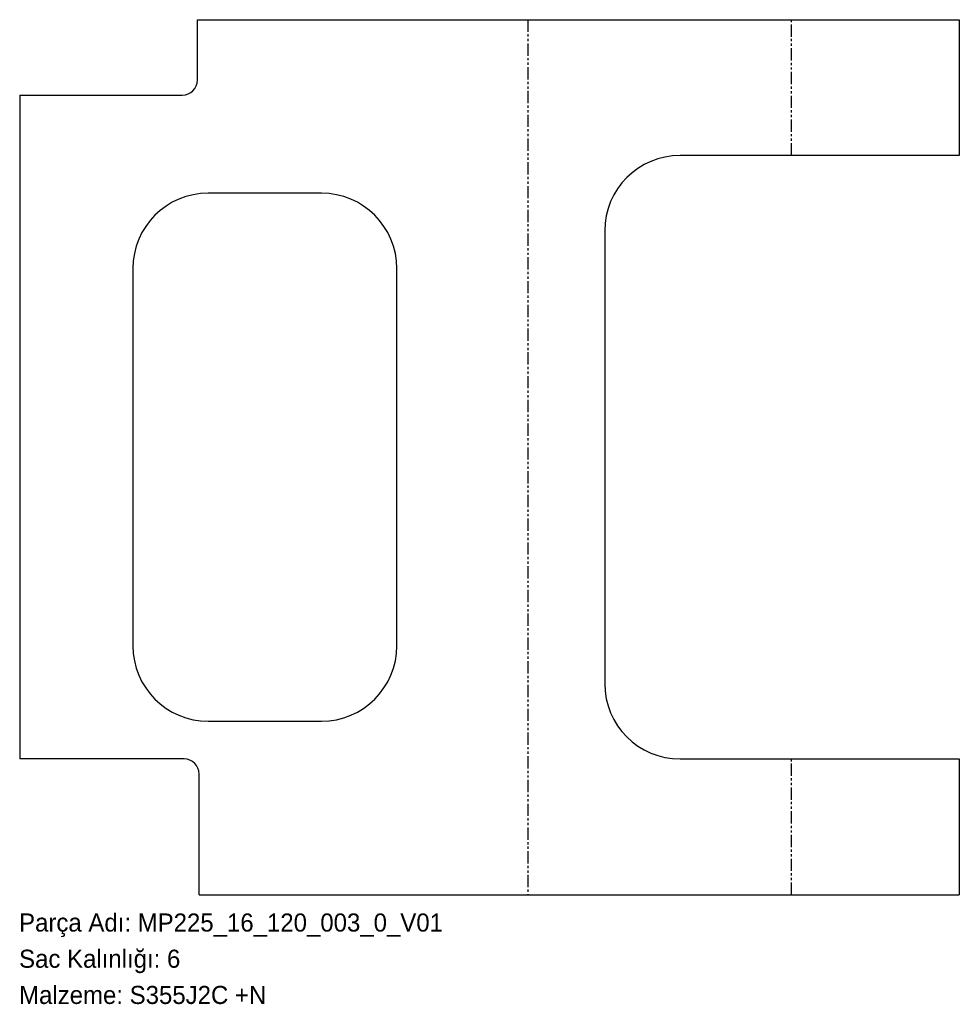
# Model space of a CAD drawing. Header units: millimetres. Extents: x 0 to 623, y -72 to 580.
import ezdxf

# ---------------------------------------------------------------- set-up
doc = ezdxf.new("R2010")
doc.units = ezdxf.units.MM
for name, pattern in [('SLD-İki-Kısa-Kesik-Çizgili-Uzun-Kesik-Çizgi', [15.748, 8.128, -1.524, 1.524, -1.524, 1.524, -1.524]), ('SLD-Katı', [0]), ('SLD-Sürekli', [0])]:
    doc.linetypes.add(name, pattern=pattern)
doc.layers.add('METIN', color=96, linetype='SLD-Katı')
doc.styles.add('SLDTEXTSTYLE0', font='ARIAL.TTF', dxfattribs={"width": 0.948, "bigfont": 'bigfont'})
doc.styles.add('SLDTEXTSTYLE1', font='ARIAL.TTF', dxfattribs={"width": 0.948})

msp = doc.modelspace()

# ---------------------------------------------------------------- linework, layer by layer
at = {"color": 7, "linetype": 'SLD-Sürekli', "lineweight": 25}
for p, q in [((118.18, 540.4), (118.18, 580.4)), ((118.18, 580.4), (623.19, 580.4)), ((623.19, 580.4), (623.19, 490.4)), ((0.4, 530.4), (0.4, 90.4)), ((0.4, 530.4), (108.18, 530.4)), ((623.19, 490.4), (438.13, 490.4)), ((200.4, 465.4), (125.4, 465.4)), ((388.13, 440.4), (388.13, 140.4)), ((75.4, 415.4), (75.4, 165.4)), ((250.4, 165.4), (250.4, 415.4)), ((125.4, 115.4), (200.4, 115.4)), ((109.33, 90.4), (0.4, 90.4)), ((438.13, 90.4), (623.19, 90.4)), ((623.19, 90.4), (623.19, 0.4)), ((119.33, 0.4), (119.33, 80.4)), ((119.33, 0.4), (623.19, 0.4))]:
    msp.add_line(p, q, dxfattribs=at)
at = {"color": 7, "linetype": 'SLD-İki-Kısa-Kesik-Çizgili-Uzun-Kesik-Çizgi'}
for p, q in [((337.13, 580.4), (337.13, 0.4)), ((512.02, 490.4), (512.02, 580.4)), ((512.02, 0.4), (512.02, 90.4))]:
    msp.add_line(p, q, dxfattribs=at)
at = {"color": 7, "linetype": 'SLD-Sürekli', "lineweight": 25}
for centre, radius, start, end in [((108.18, 540.4), 10, 270, 0), ((438.13, 440.4), 50, 90, 180), ((125.4, 415.4), 50, 90, 180), ((200.4, 415.4), 50, 0, 90), ((125.4, 165.4), 50, 180, 270), ((200.4, 165.4), 50, 270, 0), ((438.13, 140.4), 50, 180, 270), ((109.33, 80.4), 10, 0, 90)]:
    msp.add_arc(centre, radius, start, end, dxfattribs=at)

# ---------------------------------------------------------------- texts
at = {"layer": 'METIN', "char_height": 12, "attachment_point": 1}
for s, insert, style in [('Parça Adı: MP225_16_120_003_0_V01', (0, -12.03), 'SLDTEXTSTYLE0'), ('Sac Kalınlığı: 6', (0, -36.03), 'SLDTEXTSTYLE0'), ('Malzeme: S355J2C +N', (0, -60.03), 'SLDTEXTSTYLE1')]:
    msp.add_mtext(s, dxfattribs=dict(at, insert=insert, style=style))

doc.saveas('drawing.dxf')
